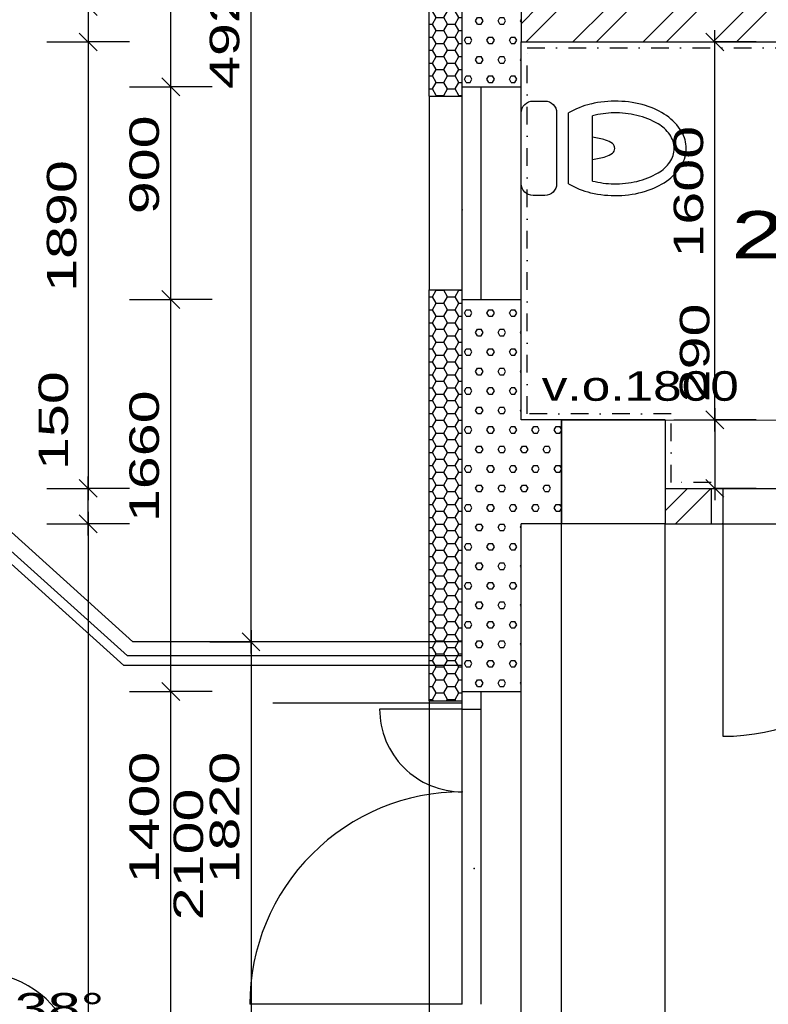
# Model space of a CAD drawing. Extents: x -196363 to 396902, y -489949 to -260582.
# Tile 218 of 256: x 249627 to 252800, y -382709 to -378539. Entities that reach past the tile are written whole.
import ezdxf

# ---------------------------------------------------------------- set-up
doc = ezdxf.new("R2010")
doc.units = 0
doc.header["$MEASUREMENT"] = 0
doc.linetypes.add('DOTDASH', pattern=[1, 0.3, -0.2, 0, -0.2, 0.3])
for name, color, linetype in [('dvere', 1, 'Continuous'), ('koty', 1, 'Continuous'), ('navrh', 2, 'Continuous'), ('noszdiv', 1, 'Continuous'), ('obklady', 14, 'Continuous'), ('okna', 2, 'Continuous'), ('srafy', 8, 'Continuous'), ('tepizol', 8, 'Continuous'), ('zarpred', 5, 'Continuous')]:
    doc.layers.add(name, color=color, linetype=linetype)
doc.styles.add('SPIRITTXTSTYLE1', font='ROMAN')
doc.styles.add('SPIRITTXTSTYLE2', font='txt')
doc.linetypes.add('CERCH2', pattern='A,0,-1,[17,dur+dsp vaclavov.shx,S=0.003401,R=0,X=-1,Y=0],0', length=1)
doc.dimstyles.new('SPIRITSTYLE26', dxfattribs={"dimtxt": 125, "dimasz": 12.7, "dimexe": 175, "dimexo": -175, "dimgap": 50, "dimtad": 1, "dimdec": 3, "dimzin": 0, "dimdsep": 46, "dimlunit": 7, "dimtxsty": 'SPIRITTXTSTYLE1', "dimblk1": '_TICKMARKS26', "dimblk2": '_TICKMARKS26', "dimsah": 1, "dimcen": 0.09, "dimdle": 50, "dimclrd": 1, "dimclre": 1, "dimclrt": 1, "dimadec": 0, "dimazin": 0, "dimtfac": 1, "dimtdec": 4, "dimtofl": 0, "dimtmove": 1, "dimatfit": 0, "dimfxl": 0, "dimtolj": 1, "dimtzin": 0, "dimarcsym": 0})
doc.dimstyles.new('SPIRITSTYLE478', dxfattribs={"dimtxt": 125, "dimasz": 12.7, "dimexe": 175, "dimexo": 1060.223877, "dimgap": 50, "dimtad": 1, "dimdec": 3, "dimzin": 0, "dimdsep": 46, "dimlunit": 7, "dimtxsty": 'SPIRITTXTSTYLE1', "dimblk1": '_TICKMARKS478', "dimblk2": '_TICKMARKS478', "dimsah": 1, "dimcen": 0.09, "dimdle": 50, "dimclrd": 1, "dimclre": 1, "dimclrt": 1, "dimadec": 0, "dimazin": 0, "dimtfac": 1, "dimtdec": 4, "dimtofl": 0, "dimtmove": 1, "dimatfit": 0, "dimfxl": 0, "dimtolj": 1, "dimtzin": 0, "dimarcsym": 0})
doc.dimstyles.new('SPIRITSTYLE479', dxfattribs={"dimtxt": 125, "dimasz": 12.7, "dimexe": 175, "dimexo": 1185.2146, "dimgap": 50, "dimtad": 1, "dimdec": 3, "dimzin": 0, "dimdsep": 46, "dimlunit": 7, "dimtxsty": 'SPIRITTXTSTYLE1', "dimblk1": '_TICKMARKS479', "dimblk2": '_TICKMARKS479', "dimsah": 1, "dimcen": 0.09, "dimdle": 50, "dimclrd": 1, "dimclre": 1, "dimclrt": 1, "dimadec": 0, "dimazin": 0, "dimtfac": 1, "dimtdec": 4, "dimtofl": 0, "dimtmove": 1, "dimatfit": 0, "dimfxl": 0, "dimtolj": 1, "dimtzin": 0, "dimarcsym": 0})
doc.dimstyles.new('SPIRITSTYLE480', dxfattribs={"dimtxt": 125, "dimasz": 12.7, "dimexe": 175, "dimexo": 1140.194092, "dimgap": 50, "dimtad": 1, "dimdec": 3, "dimzin": 0, "dimdsep": 46, "dimlunit": 7, "dimtxsty": 'SPIRITTXTSTYLE1', "dimblk1": '_TICKMARKS480', "dimblk2": '_TICKMARKS480', "dimsah": 1, "dimcen": 0.09, "dimdle": 50, "dimclrd": 1, "dimclre": 1, "dimclrt": 1, "dimadec": 0, "dimazin": 0, "dimtfac": 1, "dimtdec": 4, "dimtofl": 0, "dimtmove": 1, "dimatfit": 0, "dimfxl": 0, "dimtolj": 1, "dimtzin": 0, "dimarcsym": 0})
doc.dimstyles.new('SPIRITSTYLE481', dxfattribs={"dimtxt": 125, "dimasz": 12.7, "dimexe": 175, "dimexo": 1660.199585, "dimgap": 50, "dimtad": 1, "dimdec": 3, "dimzin": 0, "dimdsep": 46, "dimlunit": 7, "dimtxsty": 'SPIRITTXTSTYLE1', "dimblk1": '_TICKMARKS481', "dimblk2": '_TICKMARKS481', "dimsah": 1, "dimcen": 0.09, "dimdle": 50, "dimclrd": 1, "dimclre": 1, "dimclrt": 1, "dimadec": 0, "dimazin": 0, "dimtfac": 1, "dimtdec": 4, "dimtofl": 0, "dimtmove": 1, "dimatfit": 0, "dimfxl": 0, "dimtolj": 1, "dimtzin": 0, "dimarcsym": 0})
doc.dimstyles.new('SPIRITSTYLE482', dxfattribs={"dimtxt": 125, "dimasz": 12.7, "dimexe": 175, "dimexo": 2515.217285, "dimgap": 50, "dimtad": 1, "dimdec": 3, "dimzin": 0, "dimdsep": 46, "dimlunit": 7, "dimtxsty": 'SPIRITTXTSTYLE1', "dimblk1": '_TICKMARKS482', "dimblk2": '_TICKMARKS482', "dimsah": 1, "dimcen": 0.09, "dimdle": 50, "dimclrd": 1, "dimclre": 1, "dimclrt": 1, "dimadec": 0, "dimazin": 0, "dimtfac": 1, "dimtdec": 4, "dimtofl": 0, "dimtmove": 1, "dimatfit": 0, "dimfxl": 0, "dimtolj": 1, "dimtzin": 0, "dimarcsym": 0})
doc.dimstyles.new('SPIRITSTYLE483', dxfattribs={"dimtxt": 125, "dimasz": 12.7, "dimexe": 175, "dimexo": 1760.212158, "dimgap": 50, "dimtad": 1, "dimdec": 3, "dimzin": 0, "dimdsep": 46, "dimlunit": 7, "dimtxsty": 'SPIRITTXTSTYLE1', "dimblk1": '_TICKMARKS483', "dimblk2": '_TICKMARKS483', "dimsah": 1, "dimcen": 0.09, "dimdle": 50, "dimclrd": 1, "dimclre": 1, "dimclrt": 1, "dimadec": 0, "dimazin": 0, "dimtfac": 1, "dimtdec": 4, "dimtofl": 0, "dimtmove": 1, "dimatfit": 0, "dimfxl": 0, "dimtolj": 1, "dimtzin": 0, "dimarcsym": 0})
doc.dimstyles.new('SPIRITSTYLE488', dxfattribs={"dimtxt": 125, "dimasz": 12.7, "dimexe": 175, "dimexo": 8150.197266, "dimgap": 50, "dimtad": 1, "dimdec": 3, "dimzin": 0, "dimdsep": 46, "dimlunit": 7, "dimtxsty": 'SPIRITTXTSTYLE1', "dimblk1": '_TICKMARKS488', "dimblk2": '_TICKMARKS488', "dimsah": 1, "dimcen": 0.09, "dimdle": 50, "dimclrd": 1, "dimclre": 1, "dimclrt": 1, "dimadec": 0, "dimazin": 0, "dimtfac": 1, "dimtdec": 4, "dimtofl": 0, "dimtmove": 1, "dimatfit": 0, "dimfxl": 0, "dimtolj": 1, "dimtzin": 0, "dimarcsym": 0})
doc.dimstyles.new('SPIRITSTYLE628', dxfattribs={"dimtxt": 125, "dimasz": 12.7, "dimexe": 175, "dimexo": 720.077148, "dimgap": 50, "dimtad": 1, "dimdec": 3, "dimzin": 0, "dimdsep": 46, "dimlunit": 7, "dimtxsty": 'SPIRITTXTSTYLE1', "dimblk1": '_TICKMARKS628', "dimblk2": '_TICKMARKS628', "dimsah": 1, "dimcen": 0.09, "dimdle": 50, "dimclrd": 1, "dimclre": 1, "dimclrt": 1, "dimadec": 0, "dimazin": 0, "dimtfac": 1, "dimtdec": 4, "dimtofl": 0, "dimtmove": 1, "dimatfit": 0, "dimfxl": 0, "dimtolj": 1, "dimtzin": 0, "dimarcsym": 0})
doc.dimstyles.new('SPIRITSTYLE629', dxfattribs={"dimtxt": 125, "dimasz": 12.7, "dimexe": 175, "dimexo": -114.997459, "dimgap": 50, "dimtad": 1, "dimdec": 3, "dimzin": 0, "dimdsep": 46, "dimlunit": 7, "dimtxsty": 'SPIRITTXTSTYLE1', "dimblk1": '_TICKMARKS629', "dimblk2": '_TICKMARKS629', "dimsah": 1, "dimcen": 0.09, "dimdle": 50, "dimclrd": 1, "dimclre": 1, "dimclrt": 1, "dimadec": 0, "dimazin": 0, "dimtfac": 1, "dimtdec": 4, "dimtofl": 0, "dimtmove": 1, "dimatfit": 0, "dimfxl": 0, "dimtolj": 1, "dimtzin": 0, "dimarcsym": 0})
doc.dimstyles.new('SPIRITSTYLE692', dxfattribs={"dimtxt": 125, "dimasz": 12.7, "dimexe": 175, "dimexo": 36.013474, "dimgap": 50, "dimtad": 1, "dimdec": 3, "dimzin": 0, "dimdsep": 46, "dimlunit": 7, "dimtxsty": 'SPIRITTXTSTYLE1', "dimblk1": '_TICKMARKS692', "dimblk2": '_TICKMARKS692', "dimsah": 1, "dimcen": 0.09, "dimdle": 50, "dimclrd": 1, "dimclre": 1, "dimclrt": 1, "dimadec": 0, "dimazin": 0, "dimtfac": 1, "dimtdec": 4, "dimtofl": 0, "dimtmove": 1, "dimatfit": 0, "dimfxl": 0, "dimtolj": 1, "dimtzin": 0, "dimarcsym": 0})
pattern_1 = [(0, (583704.19, -258948.734), (47.625, 82.488914), [15.875, -79.375]), (0, (583704.19, -258921.234), (47.625, 82.488914), [15.875, -79.375]), (60.000002, (583720.06, -258948.734), (-47.625, 82.488914), [15.875, -79.375]), (120.000003, (583704.19, -258948.734), (-95.25, -3e-06), [15.875, -79.375]), (60.000002, (583696.25, -258934.984), (-47.625, 82.488914), [15.875, -79.375]), (120.000003, (583728, -258934.984), (-95.25, -3e-06), [15.875, -79.375])]
pattern_2 = [(45, (583704.19, -258948.73), (-148.49243, 148.49243), []), (45, (583803.19, -258948.73), (-148.49243, 148.49243), [])]
pattern_3 = [(0, (583704.188, -258948.734), (47.625, 27.4963055), [-63.5, 31.75]), (60.000002, (583704.188, -258948.734), (-1.7e-06, 54.9926147), [31.75, -63.5]), (120.000003, (583704.188, -258948.734), (-47.625, 27.4963055), [-63.5, 31.75])]

# ---------------------------------------------------------------- blocks, each defined once
blk = doc.blocks.new('_TICKMARKS478')
at = {"color": 1, "linetype": 'Continuous'}
blk.add_line((-3, -3), (3, 3), dxfattribs=at)
blk = doc.blocks.new('*D1227')
at = {"color": 1, "linetype": 'Continuous', "ltscale": 300}
for p, q in [((250267.546875, -382833.625, 1723.800049), (250267.546875, -381333.65625, 1723.800049)), ((250092.546875, -381383.65625, 1723.800049), (250267.546875, -381383.65625, 1723.800049)), ((250442.53125, -381383.65625, 1723.800049), (250267.546875, -381383.65625, 1723.800049)), ((250092.546875, -382783.625, 1723.800049), (250267.546875, -382783.625, 1723.800049)), ((250442.53125, -382783.625, 1723.800049), (250267.546875, -382783.625, 1723.800049))]:
    blk.add_line(p, q, dxfattribs=at)
at = {"color": 1, "linetype": 'Continuous', "ltscale": 300, "xscale": 12.69999980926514, "yscale": 12.69999980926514, "zscale": 12.69999980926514}
for p, rotation in [((250267.546875, -381383.65625, 1723.800049), 90.00000250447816), ((250267.546875, -382783.625, 1723.800049), 270.0000006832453)]:
    blk.add_blockref('_TICKMARKS478', p, dxfattribs=dict(at, rotation=rotation))
at = {"color": 1, "linetype": 'Continuous', "ltscale": 300, "style": 'SPIRITTXTSTYLE1', "width": 1.5}
blk.add_text('1400', height=125, rotation=90.000002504, dxfattribs=at).set_placement((250217.5625, -382196.71875, 1723.800049))
blk = doc.blocks.new('_TICKMARKS479')
at = {"color": 1, "linetype": 'Continuous'}
blk.add_line((-3, -3), (3, 3), dxfattribs=at)
blk = doc.blocks.new('*D1228')
at = {"color": 1, "linetype": 'Continuous', "ltscale": 300}
for p, q in [((250267.546875, -381433.65625, 1723.800049), (250267.546875, -379673.65625, 1723.800049)), ((250092.546875, -379723.65625, 1723.800049), (250267.546875, -379723.65625, 1723.800049)), ((250442.53125, -379723.65625, 1723.800049), (250267.546875, -379723.65625, 1723.800049)), ((250092.546875, -381383.65625, 1723.800049), (250267.546875, -381383.65625, 1723.800049)), ((250442.53125, -381383.65625, 1723.800049), (250267.546875, -381383.65625, 1723.800049))]:
    blk.add_line(p, q, dxfattribs=at)
at = {"color": 1, "linetype": 'Continuous', "ltscale": 300, "xscale": 12.69999980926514, "yscale": 12.69999980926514, "zscale": 12.69999980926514}
for p, rotation in [((250267.546875, -379723.65625, 1723.800049), 90.00000250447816), ((250267.546875, -381383.65625, 1723.800049), 270.0000006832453)]:
    blk.add_blockref('_TICKMARKS479', p, dxfattribs=dict(at, rotation=rotation))
at = {"color": 1, "linetype": 'Continuous', "ltscale": 300, "style": 'SPIRITTXTSTYLE1', "width": 1.5}
blk.add_text('1660', height=125, rotation=90.000002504, dxfattribs=at).set_placement((250217.5625, -380666.75, 1723.800049))
blk = doc.blocks.new('_TICKMARKS480')
at = {"color": 1, "linetype": 'Continuous'}
blk.add_line((-3, -3), (3, 3), dxfattribs=at)
blk = doc.blocks.new('*D1229')
at = {"color": 1, "linetype": 'Continuous', "ltscale": 300}
for p, q in [((250267.546875, -379773.65625, 1723.800049), (250267.546875, -378773.6875, 1723.800049)), ((250092.546875, -378823.6875, 1723.800049), (250267.546875, -378823.6875, 1723.800049)), ((250442.53125, -378823.6875, 1723.800049), (250267.546875, -378823.6875, 1723.800049)), ((250092.546875, -379723.65625, 1723.800049), (250267.546875, -379723.65625, 1723.800049)), ((250442.53125, -379723.65625, 1723.800049), (250267.546875, -379723.65625, 1723.800049))]:
    blk.add_line(p, q, dxfattribs=at)
at = {"color": 1, "linetype": 'Continuous', "ltscale": 300, "xscale": 12.69999980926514, "yscale": 12.69999980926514, "zscale": 12.69999980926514}
for p, rotation in [((250267.546875, -378823.6875, 1723.800049), 90.00000250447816), ((250267.546875, -379723.65625, 1723.800049), 270.0000006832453)]:
    blk.add_blockref('_TICKMARKS480', p, dxfattribs=dict(at, rotation=rotation))
at = {"color": 1, "linetype": 'Continuous', "ltscale": 300, "style": 'SPIRITTXTSTYLE1', "width": 1.5}
blk.add_text('900', height=125, rotation=90.000002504, dxfattribs=at).set_placement((250217.5625, -379362.96875, 1723.800049))
blk = doc.blocks.new('*D1230')
at = {"color": 1, "linetype": 'Continuous', "ltscale": 300}
for p, q in [((250267.546875, -378873.6875, 1723.800049), (250267.546875, -376203.65625, 1723.800049)), ((250092.546875, -376253.65625, 1723.800049), (250267.546875, -376253.65625, 1723.800049)), ((250442.53125, -376253.65625, 1723.800049), (250267.546875, -376253.65625, 1723.800049)), ((250092.546875, -378823.6875, 1723.800049), (250267.546875, -378823.6875, 1723.800049)), ((250442.53125, -378823.6875, 1723.800049), (250267.546875, -378823.6875, 1723.800049))]:
    blk.add_line(p, q, dxfattribs=at)
at = {"color": 1, "linetype": 'Continuous', "ltscale": 300, "xscale": 12.69999980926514, "yscale": 12.69999980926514, "zscale": 12.69999980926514}
for p, rotation in [((250267.546875, -376253.65625, 1723.800049), 90.00000250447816), ((250267.546875, -378823.6875, 1723.800049), 270.0000006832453)]:
    blk.add_blockref('_TICKMARKS480', p, dxfattribs=dict(at, rotation=rotation))
at = {"color": 1, "linetype": 'Continuous', "ltscale": 300, "style": 'SPIRITTXTSTYLE1', "width": 1.5}
blk.add_text('2570', height=125, rotation=90.000002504, dxfattribs=at).set_placement((250217.5625, -377657.6875, 1723.800049))
blk = doc.blocks.new('_TICKMARKS481')
at = {"color": 1, "linetype": 'Continuous'}
blk.add_line((-3, -3), (3, 3), dxfattribs=at)
blk = doc.blocks.new('*D1233')
at = {"color": 1, "linetype": 'Continuous', "ltscale": 300}
for p, q in [((249917.546875, -378433.65625, 1723.800049), (249917.546875, -378683.625, 1723.800049)), ((249742.546875, -378483.65625, 1723.800049), (249917.546875, -378483.65625, 1723.800049)), ((250092.546875, -378483.65625, 1723.800049), (249917.546875, -378483.65625, 1723.800049)), ((249742.546875, -378633.625, 1723.800049), (249917.546875, -378633.625, 1723.800049)), ((250092.546875, -378633.625, 1723.800049), (249917.546875, -378633.625, 1723.800049))]:
    blk.add_line(p, q, dxfattribs=at)
at = {"color": 1, "linetype": 'Continuous', "ltscale": 300, "xscale": 12.69999980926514, "yscale": 12.69999980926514, "zscale": 12.69999980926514}
for p, rotation in [((249917.546875, -378483.65625, 1723.800049), 90.00000250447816), ((249917.546875, -378633.625, 1723.800049), -90.00000250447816)]:
    blk.add_blockref('_TICKMARKS481', p, dxfattribs=dict(at, rotation=rotation))
at = {"color": 1, "linetype": 'Continuous', "ltscale": 300, "style": 'SPIRITTXTSTYLE1', "width": 1.5}
blk.add_text('150', height=125, rotation=450.000019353, dxfattribs=at).set_placement((249860.09375, -378451.65625, 1723.800049))
blk = doc.blocks.new('*D1234')
at = {"color": 1, "linetype": 'Continuous', "ltscale": 300}
for p, q in [((249917.546875, -378583.625, 1723.800049), (249917.546875, -380573.6875, 1723.800049)), ((249742.546875, -378633.625, 1723.800049), (249917.546875, -378633.625, 1723.800049)), ((250092.546875, -378633.625, 1723.800049), (249917.546875, -378633.625, 1723.800049)), ((249742.546875, -380523.6875, 1723.800049), (249917.546875, -380523.6875, 1723.800049)), ((250092.546875, -380523.6875, 1723.800049), (249917.546875, -380523.6875, 1723.800049))]:
    blk.add_line(p, q, dxfattribs=at)
at = {"color": 1, "linetype": 'Continuous', "ltscale": 300, "xscale": 12.69999980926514, "yscale": 12.69999980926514, "zscale": 12.69999980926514}
for p, rotation in [((249917.546875, -378633.625, 1723.800049), 90.00000250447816), ((249917.546875, -380523.6875, 1723.800049), -90.00000250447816)]:
    blk.add_blockref('_TICKMARKS481', p, dxfattribs=dict(at, rotation=rotation))
at = {"color": 1, "linetype": 'Continuous', "ltscale": 300, "style": 'SPIRITTXTSTYLE1', "width": 1.5}
blk.add_text('1890', height=125, rotation=450.000019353, dxfattribs=at).set_placement((249867.5625, -379691.71875, 1723.800049))
blk = doc.blocks.new('_TICKMARKS482')
at = {"color": 1, "linetype": 'Continuous'}
blk.add_line((-3, -3), (3, 3), dxfattribs=at)
blk = doc.blocks.new('*D1235')
at = {"color": 1, "linetype": 'Continuous', "ltscale": 300}
for p, q in [((249917.546875, -380723.6875, 1723.800049), (249917.546875, -380473.65625, 1723.800049)), ((249742.546875, -380523.6875, 1723.800049), (249917.546875, -380523.6875, 1723.800049)), ((250092.546875, -380523.6875, 1723.800049), (249917.546875, -380523.6875, 1723.800049)), ((249742.546875, -380673.65625, 1723.800049), (249917.546875, -380673.65625, 1723.800049)), ((250092.546875, -380673.65625, 1723.800049), (249917.546875, -380673.65625, 1723.800049))]:
    blk.add_line(p, q, dxfattribs=at)
at = {"color": 1, "linetype": 'Continuous', "ltscale": 300, "xscale": 12.69999980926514, "yscale": 12.69999980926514, "zscale": 12.69999980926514}
for p, rotation in [((249917.546875, -380523.6875, 1723.800049), 90.00000250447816), ((249917.546875, -380673.65625, 1723.800049), 270.0000006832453)]:
    blk.add_blockref('_TICKMARKS482', p, dxfattribs=dict(at, rotation=rotation))
at = {"color": 1, "linetype": 'Continuous', "ltscale": 300, "style": 'SPIRITTXTSTYLE1', "width": 1.5}
blk.add_text('150', height=125, rotation=90.000002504, dxfattribs=at).set_placement((249832.390625, -380446.125, 1723.800049))
blk = doc.blocks.new('*D1236')
at = {"color": 1, "linetype": 'Continuous', "ltscale": 300}
for p, q in [((249917.546875, -380623.65625, 1723.800049), (249917.546875, -388033.65625, 1723.800049)), ((249742.546875, -380673.65625, 1723.800049), (249917.546875, -380673.65625, 1723.800049)), ((250092.546875, -380673.65625, 1723.800049), (249917.546875, -380673.65625, 1723.800049)), ((249742.546875, -387983.625, 1723.800049), (249917.546875, -387983.625, 1723.800049)), ((250092.546875, -387983.625, 1723.800049), (249917.546875, -387983.625, 1723.800049))]:
    blk.add_line(p, q, dxfattribs=at)
at = {"color": 1, "linetype": 'Continuous', "ltscale": 300, "xscale": 12.69999980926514, "yscale": 12.69999980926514, "zscale": 12.69999980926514}
for p, rotation in [((249917.546875, -380673.65625, 1723.800049), 90.00000250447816), ((249917.546875, -387983.625, 1723.800049), -90.00000250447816)]:
    blk.add_blockref('_TICKMARKS482', p, dxfattribs=dict(at, rotation=rotation))
at = {"color": 1, "linetype": 'Continuous', "ltscale": 300, "style": 'SPIRITTXTSTYLE1', "width": 1.5}
blk.add_text('7310', height=125, rotation=450.000019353, dxfattribs=at).set_placement((249867.5625, -384441.71875, 1723.800049))
blk = doc.blocks.new('_TICKMARKS483')
at = {"color": 1, "linetype": 'Continuous'}
blk.add_line((-3, -3), (3, 3), dxfattribs=at)
blk = doc.blocks.new('*D1238')
at = {"color": 1, "linetype": 'Continuous', "ltscale": 300}
for p, q in [((249567.546875, -388283.65625, 1723.800049), (249567.546875, -376203.65625, 1723.800049)), ((249392.5625, -376253.65625, 1723.800049), (249567.546875, -376253.65625, 1723.800049)), ((249742.546875, -376253.65625, 1723.800049), (249567.546875, -376253.65625, 1723.800049)), ((249392.5625, -388233.65625, 1723.800049), (249567.546875, -388233.65625, 1723.800049)), ((249742.546875, -388233.65625, 1723.800049), (249567.546875, -388233.65625, 1723.800049))]:
    blk.add_line(p, q, dxfattribs=at)
at = {"color": 1, "linetype": 'Continuous', "ltscale": 300, "xscale": 12.69999980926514, "yscale": 12.69999980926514, "zscale": 12.69999980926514}
for p, rotation in [((249567.546875, -376253.65625, 1723.800049), 90.00000250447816), ((249567.546875, -388233.65625, 1723.800049), 270.0000006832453)]:
    blk.add_blockref('_TICKMARKS483', p, dxfattribs=dict(at, rotation=rotation))
at = {"color": 1, "linetype": 'Continuous', "ltscale": 300, "style": 'SPIRITTXTSTYLE1', "width": 1.5}
blk.add_text('11980', height=125, rotation=90.000002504, dxfattribs=at).set_placement((249517.578125, -382380.5625, 1723.800049))
blk = doc.blocks.new('_TICKMARKS488')
at = {"color": 1, "linetype": 'Continuous'}
blk.add_line((-3, -3), (3, 3), dxfattribs=at)
blk = doc.blocks.new('*D1244')
at = {"color": 1, "linetype": 'Continuous', "ltscale": 300}
for p, q in [((249217.5625, -370173.6875, 1723.800049), (249217.5625, -388283.65625, 1723.800049)), ((249042.5625, -370223.6875, 1723.800049), (249217.5625, -370223.6875, 1723.800049)), ((249392.5625, -370223.6875, 1723.800049), (249217.5625, -370223.6875, 1723.800049)), ((249042.5625, -388233.65625, 1723.800049), (249217.5625, -388233.65625, 1723.800049)), ((249392.5625, -388233.65625, 1723.800049), (249217.5625, -388233.65625, 1723.800049))]:
    blk.add_line(p, q, dxfattribs=at)
at = {"color": 1, "linetype": 'Continuous', "ltscale": 300, "xscale": 12.69999980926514, "yscale": 12.69999980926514, "zscale": 12.69999980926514}
for p, rotation in [((249217.5625, -370223.6875, 1723.800049), 90.00000250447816), ((249217.5625, -388233.65625, 1723.800049), -90.00000250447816)]:
    blk.add_blockref('_TICKMARKS488', p, dxfattribs=dict(at, rotation=rotation))
at = {"color": 1, "linetype": 'Continuous', "ltscale": 300, "style": 'SPIRITTXTSTYLE1', "width": 1.5}
blk.add_text('18010', height=125, rotation=450.000019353, dxfattribs=at).set_placement((249167.578125, -379365.53125, 1723.800049))
blk = doc.blocks.new('_TICKMARKS628')
at = {"color": 1, "linetype": 'Continuous'}
blk.add_line((-3, -3), (3, 3), dxfattribs=at)
blk = doc.blocks.new('*D1543')
at = {"color": 1, "linetype": 'Continuous', "ltscale": 300}
for p, q in [((250607.6875, -381223.625, 1723.800049), (250607.6875, -376203.65625, 1723.800049)), ((250432.6875, -376253.65625, 1723.800049), (250607.6875, -376253.65625, 1723.800049)), ((250782.6875, -376253.65625, 1723.800049), (250607.6875, -376253.65625, 1723.800049)), ((250432.6875, -381173.625, 1723.800049), (250607.6875, -381173.625, 1723.800049)), ((250782.6875, -381173.625, 1723.800049), (250607.6875, -381173.625, 1723.800049))]:
    blk.add_line(p, q, dxfattribs=at)
at = {"color": 1, "linetype": 'Continuous', "ltscale": 300, "xscale": 12.69999980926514, "yscale": 12.69999980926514, "zscale": 12.69999980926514}
for p, rotation in [((250607.6875, -376253.65625, 1723.800049), 90.00000250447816), ((250607.6875, -381173.625, 1723.800049), 270.0000006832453)]:
    blk.add_blockref('_TICKMARKS628', p, dxfattribs=dict(at, rotation=rotation))
at = {"color": 1, "linetype": 'Continuous', "ltscale": 300, "style": 'SPIRITTXTSTYLE1', "width": 1.5}
blk.add_text('4920', height=125, rotation=90.000002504, dxfattribs=at).set_placement((250557.703125, -378832.6875, 1723.800049))
blk = doc.blocks.new('_TICKMARKS629')
at = {"color": 1, "linetype": 'Continuous'}
blk.add_line((-3, -3), (3, 3), dxfattribs=at)
blk = doc.blocks.new('*D1544')
at = {"color": 1, "linetype": 'Continuous', "ltscale": 300}
for p, q in [((250607.6875, -381123.625, 1723.800049), (250607.6875, -383043.65625, 1723.800049)), ((250432.6875, -381173.625, 1723.800049), (250607.6875, -381173.625, 1723.800049)), ((250782.6875, -381173.625, 1723.800049), (250607.6875, -381173.625, 1723.800049)), ((250432.6875, -382993.65625, 1723.800049), (250607.6875, -382993.65625, 1723.800049)), ((250782.6875, -382993.65625, 1723.800049), (250607.6875, -382993.65625, 1723.800049))]:
    blk.add_line(p, q, dxfattribs=at)
at = {"color": 1, "linetype": 'Continuous', "ltscale": 300, "xscale": 12.69999980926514, "yscale": 12.69999980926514, "zscale": 12.69999980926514}
for p, rotation in [((250607.6875, -381173.625, 1723.800049), 90.00000250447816), ((250607.6875, -382993.65625, 1723.800049), -90.00000250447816)]:
    blk.add_blockref('_TICKMARKS629', p, dxfattribs=dict(at, rotation=rotation))
at = {"color": 1, "linetype": 'Continuous', "ltscale": 300, "style": 'SPIRITTXTSTYLE1', "width": 1.5}
blk.add_text('1820', height=125, rotation=450.000019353, dxfattribs=at).set_placement((250557.703125, -382196.71875, 1723.800049))
blk = doc.blocks.new('_TICKMARKS692')
at = {"color": 1, "linetype": 'Continuous'}
blk.add_line((-3, -3), (3, 3), dxfattribs=at)
blk = doc.blocks.new('*D1653')
at = {"color": 1, "linetype": 'Continuous', "ltscale": 300}
for p, q in [((252573.78125, -380283.65625, 1723.800049), (252573.78125, -378583.625, 1723.800049)), ((252398.78125, -378633.625, 1723.800049), (252573.78125, -378633.625, 1723.800049)), ((252748.78125, -378633.625, 1723.800049), (252573.78125, -378633.625, 1723.800049)), ((252398.78125, -380233.65625, 1723.800049), (252573.78125, -380233.65625, 1723.800049)), ((252748.78125, -380233.65625, 1723.800049), (252573.78125, -380233.65625, 1723.800049))]:
    blk.add_line(p, q, dxfattribs=at)
at = {"color": 1, "linetype": 'Continuous', "ltscale": 300, "xscale": 12.69999980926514, "yscale": 12.69999980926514, "zscale": 12.69999980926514}
for p, rotation in [((252573.78125, -378633.625, 1723.800049), 90.00000250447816), ((252573.78125, -380233.65625, 1723.800049), 270.0000006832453)]:
    blk.add_blockref('_TICKMARKS692', p, dxfattribs=dict(at, rotation=rotation))
at = {"color": 1, "linetype": 'Continuous', "ltscale": 300, "style": 'SPIRITTXTSTYLE1', "width": 1.5}
blk.add_text('1600', height=125, rotation=90.000002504, dxfattribs=at).set_placement((252523.796875, -379546.71875, 1723.800049))
blk = doc.blocks.new('_TICKMARKS26')
at = {"color": 1, "linetype": 'Continuous'}
blk.add_line((-3, -3), (3, 3), dxfattribs=at)
blk = doc.blocks.new('*D1654')
at = {"color": 1, "linetype": 'Continuous', "ltscale": 300}
for p, q in [((252573.78125, -380183.65625, 1723.800049), (252573.78125, -380573.6875, 1723.800049)), ((252398.78125, -380233.65625, 1723.800049), (252573.78125, -380233.65625, 1723.800049)), ((252748.78125, -380233.65625, 1723.800049), (252573.78125, -380233.65625, 1723.800049)), ((252398.78125, -380523.6875, 1723.800049), (252573.78125, -380523.6875, 1723.800049)), ((252748.78125, -380523.6875, 1723.800049), (252573.78125, -380523.6875, 1723.800049))]:
    blk.add_line(p, q, dxfattribs=at)
at = {"color": 1, "linetype": 'Continuous', "ltscale": 300, "xscale": 12.69999980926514, "yscale": 12.69999980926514, "zscale": 12.69999980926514}
for p, rotation in [((252573.78125, -380233.65625, 1723.800049), 90.00000250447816), ((252573.78125, -380523.6875, 1723.800049), -90.00000250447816)]:
    blk.add_blockref('_TICKMARKS26', p, dxfattribs=dict(at, rotation=rotation))
at = {"color": 1, "linetype": 'Continuous', "ltscale": 300, "style": 'SPIRITTXTSTYLE1', "width": 1.5}
blk.add_text('290', height=125, rotation=450.000019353, dxfattribs=at).set_placement((252549.890625, -380159.53125, 1723.800049))

msp = doc.modelspace()

# ---------------------------------------------------------------- hatches: boundary and pattern name
at = {"layer": 'srafy', "linetype": 'Continuous', "ltscale": 300}
h = msp.add_hatch(dxfattribs=at)
h.set_pattern_fill('PorBet', color=8, scale=15.875, style=0, pattern_type=2)
h.set_pattern_definition(pattern_1)
h.paths.add_polyline_path([(252002.78125, -376503.65625), (252002.78125, -376253.65625), (251502.76562, -376253.65625), (251502.76562, -378823.6875), (251752.75, -378823.6875), (251752.75, -378633.625), (251752.75, -378483.65625), (251752.75, -376503.65625)], flags=0)
h = msp.add_hatch(dxfattribs=at)
h.set_pattern_fill('ZdivKER', color=8, scale=5.55625, style=0, pattern_type=2)
h.set_pattern_definition(pattern_2)
h.paths.add_polyline_path([(253302.76562, -378633.625), (253752.75, -378633.625), (253752.75, -380523.6875), (253507.78125, -380523.6875), (253507.78125, -380673.65625), (254002.75, -380673.65625), (254002.75, -380523.6875), (253902.76562, -380523.6875), (253902.76562, -377843.65625), (253752.75, -377843.65625), (253752.75, -378483.65625), (251752.75, -378483.65625), (251752.75, -378633.625)], flags=0)
h = msp.add_hatch(dxfattribs=at)
h.set_pattern_fill('PorBet', color=8, scale=15.875, style=0, pattern_type=2)
h.set_pattern_definition(pattern_1)
h.paths.add_polyline_path([(251502.76562, -381383.65625), (251752.75, -381383.65625), (251752.75, -380673.65625), (251922.75, -380673.65625), (251922.75, -380233.65625), (251752.75, -380233.65625), (251752.75, -379723.65625), (251502.76562, -379723.65625)], flags=0)
h = msp.add_hatch(dxfattribs=at)
h.set_pattern_fill('ZdivKER', color=8, scale=5.55625, style=0, pattern_type=2)
h.set_pattern_definition(pattern_2)
h.paths.add_polyline_path([(252607.76562, -380673.65625), (252607.76562, -380523.6875), (252362.76562, -380523.6875), (252362.76562, -380673.65625)], flags=0)
at = {"layer": 'tepizol', "linetype": 'Continuous', "ltscale": 300}
h = msp.add_hatch(dxfattribs=at)
h.set_pattern_fill('Plastev', scale=31.75, style=0, pattern_type=2)
h.set_pattern_definition(pattern_3)
h.paths.add_polyline_path([(252042.76562, -376253.65625), (252042.76562, -376113.65625), (251362.76562, -376113.65625), (251362.76562, -378863.6875), (251502.76562, -378863.6875), (251502.76562, -376253.65625)], flags=0)
h = msp.add_hatch(dxfattribs=at)
h.set_pattern_fill('Plastev', scale=31.75, style=0, pattern_type=2)
h.set_pattern_definition(pattern_3)
h.paths.add_polyline_path([(251502.76562, -379683.65625), (251362.76562, -379683.65625), (251362.76562, -381423.65625), (251502.76562, -381423.65625)], flags=0)

# ---------------------------------------------------------------- linework, layer by layer
at = {"layer": 'dvere', "color": 1, "linetype": 'Continuous', "ltscale": 304.799988}
msp.add_line((252557.75, -380523.6875), (252557.75, -380673.65625), dxfattribs=at)
at = {"layer": 'dvere', "color": 1, "linetype": 'CERCH2', "ltscale": 250}
msp.add_line((252607.76562, -380523.6875), (253507.75, -380523.6875), dxfattribs=at)
at = {"layer": 'dvere', "color": 7, "linetype": 'Continuous', "ltscale": 300}
for p, q in [((252607.76562, -380673.65625, 900), (252607.76562, -381573.65625, 900)), ((251502.76562, -381458.625, 900), (251502.76562, -381383.65625, 900)), ((251582.76562, -381458.625, 900), (251582.76562, -381383.65625, 900)), ((251502.76562, -381458.625, 900), (251152.76562, -381458.625, 900)), ((251502.76562, -381458.625, 900), (251582.76562, -381458.625, 900)), ((251502.76562, -382708.625, 900), (250602.75, -382708.625, 900))]:
    msp.add_line(p, q, dxfattribs=at)
at = {"layer": 'dvere', "color": 7, "linetype": 'CERCH2', "ltscale": 300}
for p, q in [((251502.76562, -382708.625, 900), (251502.76562, -381458.625, 900)), ((251582.76562, -382708.65625, 900), (251582.76562, -381458.625, 900))]:
    msp.add_line(p, q, dxfattribs=at)
at = {"layer": 'dvere', "color": 7, "linetype": 'Continuous', "ltscale": 300}
for centre, radius, start, end in [((252607.76562, -380673.65625, 900), 899.98846, 270.00000068, 360.00001002), ((251502.76562, -381458.625, 900), 350.00653, 179.99594788, 269.99797895), ((251502.76562, -382708.625, 900), 899.99457, 89.9992102, 180.00000501)]:
    msp.add_arc(centre, radius, start, end, dxfattribs=at)
msp.add_point((251502.76562, -381808.625, 900), dxfattribs=at)
at = {"layer": 'koty', "color": 1, "linetype": 'Continuous', "ltscale": 300}
msp.add_arc((249454.76562, -382993.65625, 1723.80005), 419.0051, 0, 138.00170456, dxfattribs=at)
at = {"layer": 'navrh', "color": 2, "linetype": 'Continuous', "ltscale": 300}
for p, q in [((251362.76562, -378863.6875, 900), (251362.76562, -376113.65625, 900)), ((251502.76562, -378863.6875, 900), (251502.76562, -376253.65625, 900)), ((251752.75, -378823.6875, 900), (251752.75, -378633.625, 900)), ((251752.75, -378633.625, 900), (253752.75, -378633.625, 900)), ((251502.76562, -378823.6875, 900), (251752.75, -378823.6875, 900)), ((251362.76562, -378863.6875, 900), (251502.76562, -378863.6875, 900)), ((250107.32812, -381173.625, 900), (248105.64062, -379371.375, 900)), ((250084.26562, -381233.625, 900), (248065.48438, -379415.96875, 900)), ((250068.92188, -381273.625, 900), (248038.71875, -379445.6875, 900)), ((251362.76562, -381423.65625, 900), (251362.76562, -379683.65625, 900)), ((251362.76562, -379683.65625, 900), (251502.76562, -379683.65625, 900)), ((251502.76562, -381423.65625, 900), (251502.76562, -379683.65625, 900)), ((251502.76562, -379723.65625, 900), (251752.75, -379723.65625, 900)), ((251752.75, -380233.65625, 900), (251752.75, -379723.65625, 900)), ((251922.75, -380233.65625, 900), (251752.75, -380233.65625, 900)), ((252362.76562, -380523.6875, 900), (252607.76562, -380523.6875, 900)), ((252607.76562, -380523.6875, 900), (252607.76562, -380673.65625, 900)), ((251752.75, -381383.65625, 900), (251752.75, -380673.65625, 900)), ((251922.75, -380673.65625, 900), (251752.75, -380673.65625, 900)), ((252362.76562, -380673.65625, 900), (252607.76562, -380673.65625, 900)), ((251502.76562, -381173.625, 900), (250107.32812, -381173.625, 900)), ((251502.76562, -381233.625, 900), (250084.26562, -381233.625, 900)), ((251502.76562, -381273.625, 900), (250068.92188, -381273.625, 900)), ((251362.76562, -381423.65625, 900), (251502.76562, -381423.65625, 900)), ((251362.76562, -381423.65625, 900), (251362.76562, -382743.625, 900)), ((251502.76562, -381383.65625, 900), (251752.75, -381383.65625, 900)), ((251502.76562, -381433.625, 900), (250699.90625, -381433.625, 900))]:
    msp.add_line(p, q, dxfattribs=at)
at = {"layer": 'navrh', "color": 2, "linetype": 'CERCH2', "ltscale": 300}
msp.add_line((251752.75, -382783.625, 900), (251752.75, -381383.65625, 900), dxfattribs=at)
at = {"layer": 'noszdiv', "color": 1, "linetype": 'Continuous', "ltscale": 300}
for p, q in [((252362.76562, -380233.65625, 900), (251922.75, -380233.65625, 900)), ((251922.75, -380233.65625, 900), (251922.75, -380673.65625, 900)), ((252362.76562, -380233.65625, 900), (252362.76562, -380673.65625, 900)), ((252362.76562, -380673.65625, 900), (251922.75, -380673.65625, 900))]:
    msp.add_line(p, q, dxfattribs=at)
at = {"layer": 'noszdiv', "color": 1, "linetype": 'CERCH2', "ltscale": 300}
for p, q in [((251922.75, -386683.6875, 1723.80005), (251922.75, -380233.65625, 1723.80005)), ((251922.75, -380233.65625, 1723.80005), (276357.75, -380283.65625, 1723.80005)), ((252362.76562, -380673.65625, 1723.80005), (275917.78125, -380663.65625, 1723.80005)), ((252362.76562, -386243.65625, 1723.80005), (252362.76562, -380673.65625, 1723.80005))]:
    msp.add_line(p, q, dxfattribs=at)
at = {"layer": 'obklady', "color": 14, "linetype": 'DOTDASH', "ltscale": 250}
for p, q in [((251777.75, -378658.625, 4347.59961), (253727.75, -378658.625, 4347.59961)), ((251777.75, -380208.65625, 4347.59961), (251777.75, -378658.625, 4347.59961)), ((252387.76562, -380208.65625, 4347.59961), (251777.75, -380208.65625, 4347.59961)), ((252387.76562, -380498.6875, 4347.59961), (252387.76562, -380208.65625, 4347.59961)), ((252557.75, -380498.6875, 4347.59961), (252387.76562, -380498.6875, 4347.59961))]:
    msp.add_line(p, q, dxfattribs=at)
at = {"layer": 'okna', "color": 7, "linetype": 'Continuous', "ltscale": 300}
for p, q in [((251502.76562, -379723.65625, 3371.40015), (251502.76562, -378823.6875, 3371.40015)), ((251582.73438, -379723.65625, 3371.40015), (251582.73438, -378823.6875, 3371.40015)), ((251752.75, -379723.65625, 3371.40015), (251752.75, -378823.6875, 3371.40015)), ((251362.76562, -378863.6875, 3371.40015), (251362.76562, -379683.65625, 3371.40015))]:
    msp.add_line(p, q, dxfattribs=at)
for p in [(251502.76562, -379343.6875, 2547.59985), (251552.76562, -382133.65625, 900)]:
    msp.add_point(p, dxfattribs=at)
at = {"layer": 'srafy', "color": 8, "linetype": 'Continuous', "ltscale": 300}
msp.add_line((251752.75, -378483.65625, 3371.40015), (251752.75, -378633.625, 3371.40015), dxfattribs=at)
at = {"layer": 'zarpred', "color": 5, "linetype": 'Continuous', "ltscale": 0.00079375}
for p, q in [((251953.46875, -379233.96875), (251953.46875, -378934.15625)), ((252054.96875, -379222.3125), (252054.96875, -378945.8125))]:
    msp.add_line(p, q, dxfattribs=at)
msp.add_lwpolyline([(251852.76562, -379283.65625), (251802.75, -379283.65625, -0.4142139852), (251752.75, -379233.65625), (251752.75, -378933.65625, -0.4142139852), (251802.75, -378883.65625), (251852.76562, -378883.65625, -0.4142139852), (251902.76562, -378933.65625), (251902.76562, -379233.65625, -0.4142139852)], format="xyb", close=True, dxfattribs=at)
for points in [[(252054.96875, -379222.3125, 0.0584300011), (252145.07812, -379234.3125, 0.0617160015), (252243.15625, -379223.75, 0.0747769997), (252332.875, -379187.90625, 0.1077999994), (252382.4375, -379142.28125, 0.1546110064), (252400.84375, -379083.9375, 0.1544460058), (252382.28125, -379025.59375, 0.1075970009), (252332.53125, -378980, 0.0746779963), (252242.73438, -378944.28125, 0.0616910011), (252144.60938, -378933.8125, 0.0581829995), (252054.96875, -378945.8125)], [(252054.96875, -379130.875, 0.0426010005), (252110.75, -379118.875, 0.0886899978), (252139.46875, -379104.125, 0.2363689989), (252149.34375, -379084, 0.2338279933), (252139.125, -379063.75, 0.0876270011), (252110.07812, -379049.0625, 0.0417519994), (252054.96875, -379037.3125)]]:
    msp.add_lwpolyline(points, format="xyb", dxfattribs=at)
for centre, radius, start, end in [((252125.875, -379226.75), 339.60895, 103.42155645, 120.51267734), ((252152, -379336.1875), 452.12009, 88.50335779, 103.42152913), ((252152.20312, -379328.03125), 443.9263, 73.33350765, 88.50341243), ((252189.5625, -379203.25), 313.72852, 55.26623661, 73.33350765), ((252240.5625, -379129.71875), 224.24048, 31.1395496, 55.26618197), ((252316.10938, -379084.09375), 135.94859, 0.00000683, 31.1395496), ((252316.10938, -379084.09375), 135.94859, 328.86046725, 359.99995538), ((252240.5625, -379038.40625), 224.24048, 304.73378024, 328.86046725), ((252125.875, -378941.40625), 339.60895, 239.48733268, 256.57843308), ((252189.5625, -378964.875), 313.72852, 286.6665092, 304.73378024), ((252152, -378831.96875), 452.12009, 256.5784604, 271.49665905), ((252152.20312, -378840.15625), 443.9263, 271.49663173, 286.6665092)]:
    msp.add_arc(centre, radius, start, end, dxfattribs=at)

# ---------------------------------------------------------------- texts
at = {"layer": 'koty', "color": 1, "linetype": 'Continuous', "ltscale": 300, "width": 1.5}
for s, height, style, p in [('202', 200, 'SPIRITTXTSTYLE2', (252643.20312, -379549.71875, 1723.80005)), ('138%%176', 125, 'SPIRITTXTSTYLE1', (249467.125, -382785.8125, 1723.80005))]:
    msp.add_text(s, height=height, dxfattribs=dict(at, style=style)).set_placement(p)
at = {"layer": 'koty', "color": 1, "linetype": 'Continuous', "ltscale": 300, "style": 'SPIRITTXTSTYLE1', "width": 1.5}
msp.add_text('2100', height=125, rotation=90.0000025, dxfattribs=at).set_placement((250404.65625, -382353, 1723.80005))
at = {"layer": 'obklady', "color": 14, "linetype": 'Continuous', "ltscale": 300, "style": 'SPIRITTXTSTYLE1', "width": 1.3}
msp.add_text('v.o.1800', height=125.25, dxfattribs=at).set_placement((251839.6875, -380152.9375, 1723.80005))

# ---------------------------------------------------------------- dimensions: what is measured, and where the dimension line sits
at = {"layer": 'koty', "color": 1, "linetype": 'Continuous', "ltscale": 300}
for base, p1, p2, angle, dimstyle, picture, middle in [((249217.5625, -370223.6875, 1723.8000488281), (257542.75, -370223.6875, 1723.8000488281), (251502.765625, -388233.65625, 1723.8000488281), 90.0000025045, 'SPIRITSTYLE488', '*D1244', (249217.5625, -379228.65625, 1723.8000488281)), ((249567.54688, -388293.65625, 1723.80005), (251502.76562, -388233.65625, 1723.80005), (251502.76562, -376253.65625, 1723.80005), 90.0000025, 'SPIRITSTYLE483', '*D1238', (249567.54688, -382243.65625, 1723.80005)), ((250267.54688, -378823.6875, 1723.80005), (251582.73438, -378823.6875, 1723.80005), (251752.76562, -376253.65625, 1723.80005), 90.0000025, 'SPIRITSTYLE480', '*D1230', (250267.54688, -377538.65625, 1723.80005)), ((250607.6875, -381233.625, 1723.80005), (251502.76562, -381173.625, 1723.80005), (251502.76562, -376253.65625, 1723.80005), 90.0000025, 'SPIRITSTYLE628', '*D1543', (250607.6875, -378713.65625, 1723.80005)), ((249917.54688, -378633.625, 1723.80005), (251752.75, -378633.625, 1723.80005), (252607.76562, -380523.6875, 1723.80005), 90.0000025, 'SPIRITSTYLE481', '*D1234', (249917.54688, -379578.65625, 1723.80005)), ((252573.78125, -380233.65625, 1723.80005), (252362.76562, -380233.65625, 1723.80005), (252362.76562, -378633.625, 1723.80005), 90.0000025, 'SPIRITSTYLE692', '*D1653', (252573.78125, -379433.625, 1723.80005)), ((250267.54688, -379723.65625, 1723.80005), (251582.73438, -379723.65625, 1723.80005), (251582.73438, -378823.6875, 1723.80005), 90.0000025, 'SPIRITSTYLE480', '*D1229', (250267.54688, -379273.65625, 1723.80005)), ((250267.54688, -381383.65625, 1723.80005), (251627.75, -381383.65625, 1723.80005), (251627.75, -379723.65625, 1723.80005), 90.0000025, 'SPIRITSTYLE479', '*D1228', (250267.54688, -380553.65625, 1723.80005)), ((249917.54688, -380673.65625, 1723.80005), (252607.76562, -380673.65625, 1723.80005), (251752.75, -387983.625, 1723.80005), 90.0000025, 'SPIRITSTYLE482', '*D1236', (249917.54688, -384328.65625, 1723.80005)), ((250607.6875, -381233.625, 1723.80005), (250607.6875, -381173.625, 1723.80005), (250607.6875, -382993.65625, 1723.80005), 90.0000025, 'SPIRITSTYLE629', '*D1544', (250607.6875, -382083.65625, 1723.80005)), ((250267.54688, -382783.625, 1723.80005), (251502.76562, -382783.625, 1723.80005), (251582.76562, -381383.65625, 1723.80005), 90.0000025, 'SPIRITSTYLE478', '*D1227', (250267.54688, -382083.65625, 1723.80005))]:
    dim = msp.add_linear_dim(base=base, p1=p1, p2=p2, angle=angle, dimstyle=dimstyle, dxfattribs=at)
    dim.commit()
    dim.dimension.update_dxf_attribs({"geometry": picture, "text_midpoint": middle})
for base, p1, p2, dimstyle, picture, middle in [((249917.54688, -378483.65625, 1723.80005), (251752.75, -378483.65625, 1723.80005), (251752.75, -378633.625, 1723.80005), 'SPIRITSTYLE481', '*D1233', (250008.90625, -378451.65625)), ((252573.78125, -380233.65625, 1723.80005), (252573.78125, -380233.65625, 1723.80005), (252557.75, -380523.6875, 1723.80005), 'SPIRITSTYLE26', '*D1654', (252722.51562, -380159.53125)), ((249917.54688, -380673.65625, 1723.80005), (252607.76562, -380673.65625, 1723.80005), (252607.76562, -380523.6875, 1723.80005), 'SPIRITSTYLE482', '*D1235', (249683.59375, -380446.125))]:
    dim = msp.add_linear_dim(base=base, p1=p1, p2=p2, angle=90.0000025, dimstyle=dimstyle, dxfattribs=at)
    dim.commit()
    dim.dimension.update_dxf_attribs({"geometry": picture, "text_midpoint": middle, "dimtype": 160})

doc.saveas('drawing.dxf')
